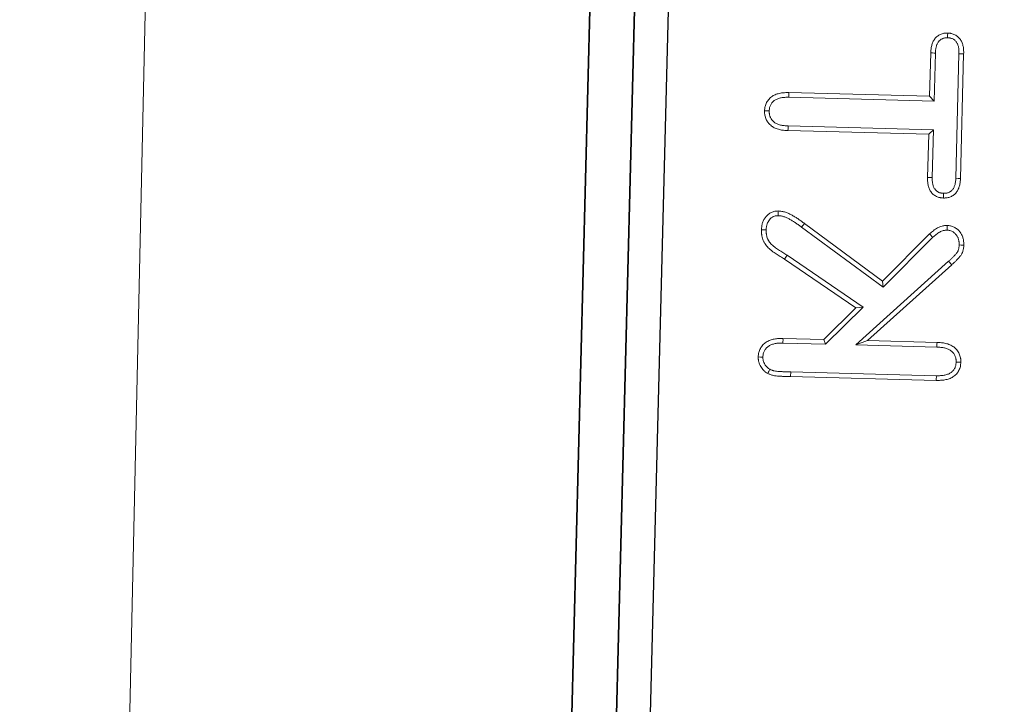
# Model space of a CAD drawing. Header units: metres. Extents: x 232680 to 233262, y 554200 to 554550.
# Tile 161 of 254: x 232760.979 to 232761.124, y 554476.398 to 554476.5. Entities that reach past the tile are written whole.
import ezdxf

# ---------------------------------------------------------------- set-up
doc = ezdxf.new("R2010")
doc.units = ezdxf.units.M
doc.linetypes.add('NLCS-HIDDEN', pattern=[4, 2, -2])
for name, color, linetype, lineweight in [('ACO constructie 035', 7, 'Continuous', 35), ('ACO tekst', 251, 'Continuous', 9), ('ACO verborgen', 251, 'NLCS-HIDDEN', 13), ('N-WE-VH-VERHARDING_ASFALT_TUSSENLAAG_2-GD', 7, 'Continuous', 25)]:
    doc.layers.add(name, color=color, linetype=linetype, lineweight=lineweight)

# ---------------------------------------------------------------- blocks, each defined once
blk = doc.blocks.new('KT 500-640 (doorsnede)')
at = {"layer": 'ACO constructie 035'}
for p, q in [((1, -0.08), (0, -0.08)), ((1, -0.08), (0, -0.08)), ((1, -0.08661), (0, -0.08661)), ((1, -0.08661), (0, -0.08661))]:
    blk.add_line(p, q, dxfattribs=at)
at = {"layer": 'ACO tekst'}
for p, q in [((0.83334, -0.03113), (0.85178, -0.03113)), ((0.83335, -0.03182), (0.85177, -0.03182)), ((0.80831, -0.04599), (0.82103, -0.03257)), ((0.809, -0.04425), (0.82053, -0.03209)), ((0.82103, -0.03257), (0.82053, -0.03209)), ((0.80338, -0.05551), (0.80338, -0.03394)), ((0.80407, -0.0555), (0.80407, -0.03395)), ((0.80831, -0.03398), (0.80831, -0.04599)), ((0.809, -0.03397), (0.809, -0.04425)), ((0.82452, -0.03498), (0.81695, -0.04215)), ((0.825, -0.03548), (0.81786, -0.04225)), ((0.83975, -0.036), (0.83334, -0.036)), ((0.84044, -0.03531), (0.83335, -0.03531)), ((0.84044, -0.03531), (0.83975, -0.036)), ((0.83975, -0.05684), (0.83975, -0.036)), ((0.84044, -0.05683), (0.84044, -0.03531)), ((0.84468, -0.03531), (0.84468, -0.05683)), ((0.84468, -0.03531), (0.84537, -0.036)), ((0.85177, -0.03531), (0.84468, -0.03531)), ((0.84537, -0.036), (0.84537, -0.05684)), ((0.85178, -0.036), (0.84537, -0.036)), ((0.81695, -0.04215), (0.82552, -0.05444)), ((0.81695, -0.04215), (0.81786, -0.04225)), ((0.81786, -0.04225), (0.82609, -0.05404)), ((0.80831, -0.04599), (0.809, -0.04425)), ((0.81393, -0.04504), (0.80831, -0.05046)), ((0.81393, -0.04504), (0.8138, -0.04612)), ((0.82134, -0.0565), (0.81393, -0.04504)), ((0.8138, -0.04612), (0.809, -0.05075)), ((0.82075, -0.05686), (0.8138, -0.04612)), ((0.80831, -0.05046), (0.809, -0.05075)), ((0.80831, -0.05046), (0.80831, -0.05677)), ((0.809, -0.05075), (0.809, -0.05678)), ((0.82552, -0.05444), (0.82609, -0.05404)), ((0.80407, -0.0555), (0.80338, -0.05551)), ((0.82134, -0.0565), (0.82075, -0.05686))]:
    blk.add_line(p, q, dxfattribs=at)
at = {"layer": 'ACO tekst', "flags": 128}
for points in [[(0.80616, -0.03107), (0.80616, -0.03086), (0.80616, -0.03065), (0.80616, -0.03038)], [(0.82349, -0.03107), (0.82349, -0.03076), (0.8235, -0.03038)], [(0.83335, -0.03182), (0.83334, -0.03147), (0.83334, -0.03113)], [(0.85177, -0.03182), (0.85177, -0.03147), (0.85178, -0.03113)], [(0.82563, -0.03292), (0.82598, -0.03292), (0.82633, -0.03293)], [(0.80407, -0.03395), (0.80386, -0.03394), (0.80365, -0.03394), (0.80338, -0.03394)], [(0.80831, -0.03398), (0.80852, -0.03398), (0.80872, -0.03398), (0.809, -0.03397)], [(0.85409, -0.03357), (0.85444, -0.03357), (0.85479, -0.03357)], [(0.82452, -0.03498), (0.82466, -0.03513), (0.82481, -0.03528), (0.825, -0.03548)], [(0.83335, -0.03531), (0.83335, -0.03552), (0.83334, -0.03572), (0.83334, -0.036)], [(0.85177, -0.03531), (0.85177, -0.03552), (0.85178, -0.03572), (0.85178, -0.036)], [(0.80831, -0.05677), (0.80852, -0.05677), (0.80872, -0.05677), (0.809, -0.05678)], [(0.84044, -0.05683), (0.84023, -0.05683), (0.84003, -0.05683), (0.83975, -0.05684)], [(0.84468, -0.05683), (0.84489, -0.05683), (0.8451, -0.05683), (0.84537, -0.05684)], [(0.82713, -0.05797), (0.82748, -0.05798), (0.82783, -0.05798)], [(0.80616, -0.05968), (0.80616, -0.06003), (0.80616, -0.06038)], [(0.825, -0.05968), (0.825, -0.06003), (0.825, -0.06038)], [(0.84258, -0.05968), (0.84258, -0.05989), (0.84258, -0.0601), (0.84258, -0.06038)]]:
    blk.add_lwpolyline(points, dxfattribs=at)
at = {"layer": 'ACO tekst'}
for points, knots in [([(0.80338, -0.03394), (0.80338, -0.03372), (0.80339, -0.03351), (0.80341, -0.03319), (0.80342, -0.03308), (0.80345, -0.03287), (0.80347, -0.03277), (0.80352, -0.03256), (0.80354, -0.03245), (0.8036, -0.03225), (0.80363, -0.03215), (0.80371, -0.03195), (0.80375, -0.03185), (0.80385, -0.03166), (0.8039, -0.03157), (0.80402, -0.03139), (0.80409, -0.0313), (0.80423, -0.03114), (0.8043, -0.03106), (0.80446, -0.03092), (0.80455, -0.03086), (0.80472, -0.03074), (0.80482, -0.03069), (0.80501, -0.03059), (0.80511, -0.03055), (0.80531, -0.03048), (0.80542, -0.03045), (0.80557, -0.03042), (0.80563, -0.03041), (0.80573, -0.0304), (0.80578, -0.0304), (0.80594, -0.03038), (0.80605, -0.03038), (0.80616, -0.03038)], [0, 0, 0, 0, 0.125, 0.125, 0.1875, 0.1875, 0.25, 0.25, 0.3125, 0.3125, 0.375, 0.375, 0.4375, 0.4375, 0.5, 0.5, 0.5625, 0.5625, 0.625, 0.625, 0.6875, 0.6875, 0.75, 0.75, 0.8125, 0.8125, 0.875, 0.875, 0.90625, 0.90625, 0.9375, 0.9375, 1, 1, 1, 1]), ([(0.80616, -0.03038), (0.80627, -0.03038), (0.80638, -0.03038), (0.80654, -0.0304), (0.80659, -0.0304), (0.8067, -0.03042), (0.80675, -0.03043), (0.80691, -0.03046), (0.80701, -0.03049), (0.80722, -0.03056), (0.80732, -0.0306), (0.80751, -0.0307), (0.80761, -0.03075), (0.80779, -0.03087), (0.80788, -0.03093), (0.80812, -0.03115), (0.80826, -0.03131), (0.80851, -0.03167), (0.80861, -0.03186), (0.80878, -0.03226), (0.80884, -0.03247), (0.8089, -0.03279), (0.80892, -0.03289), (0.80895, -0.03311), (0.80896, -0.03322), (0.80899, -0.03354), (0.80899, -0.03376), (0.809, -0.03397)], [0, 0, 0, 0, 0.0625, 0.0625, 0.09375, 0.09375, 0.125, 0.125, 0.1875, 0.1875, 0.25, 0.25, 0.3125, 0.3125, 0.375, 0.375, 0.5, 0.5, 0.625, 0.625, 0.75, 0.75, 0.8125, 0.8125, 0.875, 0.875, 1, 1, 1, 1]), ([(0.82053, -0.03209), (0.82063, -0.03198), (0.82074, -0.03188), (0.82089, -0.03172), (0.82094, -0.03167), (0.82105, -0.03156), (0.8211, -0.03151), (0.82127, -0.03136), (0.82137, -0.03126), (0.8216, -0.03106), (0.82171, -0.03097), (0.82189, -0.03084), (0.82195, -0.03079), (0.82207, -0.03071), (0.82214, -0.03067), (0.82223, -0.03062), (0.82227, -0.03061), (0.82234, -0.03058), (0.82237, -0.03056), (0.82247, -0.03052), (0.82254, -0.0305), (0.82269, -0.03046), (0.82276, -0.03045), (0.82291, -0.03042), (0.82298, -0.03041), (0.8232, -0.03038), (0.82335, -0.03038), (0.8235, -0.03038)], [0, 0, 0, 0, 0.125, 0.125, 0.1875, 0.1875, 0.25, 0.25, 0.375, 0.375, 0.5, 0.5, 0.5625, 0.5625, 0.625, 0.625, 0.65625, 0.65625, 0.6875, 0.6875, 0.75, 0.75, 0.8125, 0.8125, 0.875, 0.875, 1, 1, 1, 1]), ([(0.8235, -0.03038), (0.82367, -0.03038), (0.82385, -0.03039), (0.82407, -0.03042), (0.82412, -0.03042), (0.8242, -0.03044), (0.82425, -0.03045), (0.82438, -0.03048), (0.82446, -0.0305), (0.82463, -0.03056), (0.82471, -0.03059), (0.82488, -0.03066), (0.82496, -0.0307), (0.82511, -0.03079), (0.82519, -0.03083), (0.82533, -0.03094), (0.8254, -0.03099), (0.82553, -0.03111), (0.8256, -0.03117), (0.82572, -0.0313), (0.82578, -0.03137), (0.82594, -0.03158), (0.82604, -0.03173), (0.82619, -0.03205), (0.82624, -0.03223), (0.82629, -0.03249), (0.8263, -0.03257), (0.82632, -0.03275), (0.82632, -0.03284), (0.82633, -0.03293)], [0, 0, 0, 0, 0.125, 0.125, 0.15625, 0.15625, 0.1875, 0.1875, 0.25, 0.25, 0.3125, 0.3125, 0.375, 0.375, 0.4375, 0.4375, 0.5, 0.5, 0.5625, 0.5625, 0.625, 0.625, 0.75, 0.75, 0.875, 0.875, 0.9375, 0.9375, 1, 1, 1, 1]), ([(0.80407, -0.03395), (0.80407, -0.03374), (0.80408, -0.03354), (0.8041, -0.03326), (0.80411, -0.03317), (0.80414, -0.03299), (0.80415, -0.0329), (0.80419, -0.03272), (0.80421, -0.03263), (0.80426, -0.03245), (0.80429, -0.03237), (0.80435, -0.03221), (0.80438, -0.03214), (0.80445, -0.032), (0.80449, -0.03193), (0.80458, -0.0318), (0.80463, -0.03174), (0.80473, -0.03162), (0.80479, -0.03156), (0.8049, -0.03146), (0.80496, -0.03142), (0.80508, -0.03133), (0.80515, -0.0313), (0.80529, -0.03123), (0.80536, -0.0312), (0.80551, -0.03115), (0.80558, -0.03113), (0.80569, -0.03111), (0.80573, -0.0311), (0.80581, -0.03109), (0.80585, -0.03109), (0.80597, -0.03108), (0.80606, -0.03107), (0.80616, -0.03107)], [0.0017559, 0.0017559, 0.0017559, 0.0017559, 0.125, 0.125, 0.1875, 0.1875, 0.25, 0.25, 0.3125, 0.3125, 0.375, 0.375, 0.4375, 0.4375, 0.5, 0.5, 0.5625, 0.5625, 0.625, 0.625, 0.6875, 0.6875, 0.75, 0.75, 0.8125, 0.8125, 0.875, 0.875, 0.90625, 0.90625, 0.9375, 0.9375, 0.9945665, 0.9945665, 0.9945665, 0.9945665]), ([(0.80616, -0.03107), (0.80626, -0.03107), (0.80635, -0.03108), (0.80647, -0.03109), (0.80651, -0.03109), (0.80659, -0.0311), (0.80663, -0.03111), (0.80674, -0.03113), (0.80681, -0.03115), (0.80696, -0.0312), (0.80704, -0.03124), (0.80719, -0.03131), (0.80726, -0.03135), (0.80738, -0.03143), (0.80744, -0.03147), (0.80762, -0.03163), (0.80773, -0.03175), (0.80791, -0.03202), (0.80799, -0.03216), (0.80812, -0.03248), (0.80817, -0.03265), (0.80822, -0.03292), (0.80824, -0.03301), (0.80826, -0.03319), (0.80827, -0.03328), (0.8083, -0.03357), (0.8083, -0.03377), (0.80831, -0.03398)], [0.0053646, 0.0053646, 0.0053646, 0.0053646, 0.0625, 0.0625, 0.09375, 0.09375, 0.125, 0.125, 0.1875, 0.1875, 0.25, 0.25, 0.3125, 0.3125, 0.375, 0.375, 0.5, 0.5, 0.625, 0.625, 0.75, 0.75, 0.8125, 0.8125, 0.875, 0.875, 0.9982572, 0.9982572, 0.9982572, 0.9982572]), ([(0.82103, -0.03257), (0.82113, -0.03246), (0.82123, -0.03236), (0.82138, -0.03221), (0.82143, -0.03216), (0.82153, -0.03206), (0.82158, -0.03201), (0.82173, -0.03187), (0.82184, -0.03177), (0.82205, -0.03159), (0.82215, -0.03151), (0.8223, -0.0314), (0.82234, -0.03136), (0.82244, -0.0313), (0.82248, -0.03127), (0.82254, -0.03124), (0.82256, -0.03123), (0.8226, -0.03122), (0.82262, -0.03121), (0.82269, -0.03118), (0.82274, -0.03117), (0.82286, -0.03114), (0.82291, -0.03112), (0.82302, -0.0311), (0.82308, -0.03109), (0.82323, -0.03107), (0.82335, -0.03107), (0.82349, -0.03107)], [0, 0, 0, 0, 0.125, 0.125, 0.1875, 0.1875, 0.25, 0.25, 0.375, 0.375, 0.5, 0.5, 0.5625, 0.5625, 0.625, 0.625, 0.65625, 0.65625, 0.6875, 0.6875, 0.75, 0.75, 0.8125, 0.8125, 0.875, 0.875, 0.9943064, 0.9943064, 0.9943064, 0.9943064]), ([(0.82349, -0.03107), (0.82366, -0.03107), (0.82381, -0.03108), (0.82397, -0.0311), (0.824, -0.03111), (0.82407, -0.03112), (0.8241, -0.03113), (0.8242, -0.03115), (0.82426, -0.03117), (0.8244, -0.03121), (0.82446, -0.03124), (0.82458, -0.03129), (0.82464, -0.03132), (0.82475, -0.03138), (0.8248, -0.03141), (0.82491, -0.03148), (0.82496, -0.03153), (0.82506, -0.03162), (0.82511, -0.03166), (0.8252, -0.03176), (0.82525, -0.03181), (0.82537, -0.03197), (0.82543, -0.03208), (0.82554, -0.0323), (0.82557, -0.03241), (0.82561, -0.03258), (0.82561, -0.03265), (0.82563, -0.03278), (0.82563, -0.03285), (0.82563, -0.03292)], [0.0047534, 0.0047534, 0.0047534, 0.0047534, 0.125, 0.125, 0.15625, 0.15625, 0.1875, 0.1875, 0.25, 0.25, 0.3125, 0.3125, 0.375, 0.375, 0.4375, 0.4375, 0.5, 0.5, 0.5625, 0.5625, 0.625, 0.625, 0.75, 0.75, 0.875, 0.875, 0.9375, 0.9375, 0.9897909, 0.9897909, 0.9897909, 0.9897909]), ([(0.83037, -0.03357), (0.83038, -0.03339), (0.83039, -0.03321), (0.83044, -0.03294), (0.83046, -0.03285), (0.83052, -0.03268), (0.83055, -0.0326), (0.83062, -0.03243), (0.83067, -0.03235), (0.83076, -0.03219), (0.83081, -0.03212), (0.83093, -0.03198), (0.83099, -0.03191), (0.83112, -0.03179), (0.8312, -0.03173), (0.83134, -0.03162), (0.83142, -0.03157), (0.83158, -0.03148), (0.83166, -0.03144), (0.83182, -0.03137), (0.83191, -0.03134), (0.83208, -0.03128), (0.83217, -0.03126), (0.83235, -0.03122), (0.83244, -0.0312), (0.83262, -0.03117), (0.83271, -0.03116), (0.83298, -0.03114), (0.83316, -0.03113), (0.83334, -0.03113)], [0, 0, 0, 0, 0.125, 0.125, 0.1875, 0.1875, 0.25, 0.25, 0.3125, 0.3125, 0.375, 0.375, 0.4375, 0.4375, 0.5, 0.5, 0.5625, 0.5625, 0.625, 0.625, 0.6875, 0.6875, 0.75, 0.75, 0.8125, 0.8125, 0.875, 0.875, 1, 1, 1, 1]), ([(0.83107, -0.03357), (0.83108, -0.0334), (0.83108, -0.03326), (0.83111, -0.0331), (0.83113, -0.03304), (0.83117, -0.03292), (0.83119, -0.03286), (0.83124, -0.03274), (0.83127, -0.03268), (0.83134, -0.03258), (0.83137, -0.03254), (0.83144, -0.03244), (0.83149, -0.0324), (0.83158, -0.03231), (0.83163, -0.03227), (0.83173, -0.0322), (0.83178, -0.03216), (0.8319, -0.0321), (0.83195, -0.03207), (0.83208, -0.03202), (0.83214, -0.03199), (0.83228, -0.03195), (0.83235, -0.03193), (0.83249, -0.03189), (0.83256, -0.03188), (0.83271, -0.03186), (0.83278, -0.03185), (0.83301, -0.03183), (0.83317, -0.03182), (0.83335, -0.03182)], [0.0074473, 0.0074473, 0.0074473, 0.0074473, 0.125, 0.125, 0.1875, 0.1875, 0.25, 0.25, 0.3125, 0.3125, 0.375, 0.375, 0.4375, 0.4375, 0.5, 0.5, 0.5625, 0.5625, 0.625, 0.625, 0.6875, 0.6875, 0.75, 0.75, 0.8125, 0.8125, 0.875, 0.875, 0.9976437, 0.9976437, 0.9976437, 0.9976437]), ([(0.85177, -0.03182), (0.85195, -0.03182), (0.85212, -0.03183), (0.85235, -0.03185), (0.85242, -0.03185), (0.85257, -0.03188), (0.85264, -0.03189), (0.85279, -0.03192), (0.85286, -0.03194), (0.853, -0.03199), (0.85307, -0.03201), (0.85319, -0.03206), (0.85325, -0.03209), (0.85335, -0.03215), (0.85341, -0.03218), (0.85351, -0.03226), (0.85356, -0.0323), (0.85366, -0.03239), (0.8537, -0.03244), (0.85378, -0.03253), (0.85381, -0.03258), (0.85388, -0.03268), (0.85391, -0.03274), (0.85396, -0.03286), (0.85399, -0.03292), (0.85403, -0.03304), (0.85404, -0.0331), (0.85406, -0.03319), (0.85406, -0.03322), (0.85407, -0.03328), (0.85408, -0.03332), (0.85408, -0.03342), (0.85409, -0.03349), (0.85409, -0.03357)], [0.0019917, 0.0019917, 0.0019917, 0.0019917, 0.125, 0.125, 0.1875, 0.1875, 0.25, 0.25, 0.3125, 0.3125, 0.375, 0.375, 0.4375, 0.4375, 0.5, 0.5, 0.5625, 0.5625, 0.625, 0.625, 0.6875, 0.6875, 0.75, 0.75, 0.8125, 0.8125, 0.875, 0.875, 0.90625, 0.90625, 0.9375, 0.9375, 0.9924284, 0.9924284, 0.9924284, 0.9924284]), ([(0.85178, -0.03113), (0.85196, -0.03113), (0.85215, -0.03113), (0.85242, -0.03116), (0.85251, -0.03117), (0.85269, -0.03119), (0.85278, -0.03121), (0.85296, -0.03125), (0.85305, -0.03128), (0.85322, -0.03133), (0.85331, -0.03136), (0.85348, -0.03143), (0.85356, -0.03147), (0.85372, -0.03156), (0.8538, -0.03161), (0.85395, -0.03172), (0.85402, -0.03178), (0.85415, -0.03191), (0.85421, -0.03197), (0.85433, -0.03211), (0.85438, -0.03219), (0.85448, -0.03234), (0.85452, -0.03242), (0.8546, -0.03259), (0.85464, -0.03268), (0.85469, -0.03285), (0.85472, -0.03294), (0.85474, -0.03307), (0.85475, -0.03312), (0.85476, -0.03321), (0.85477, -0.03325), (0.85478, -0.03339), (0.85478, -0.03348), (0.85479, -0.03357)], [0, 0, 0, 0, 0.125, 0.125, 0.1875, 0.1875, 0.25, 0.25, 0.3125, 0.3125, 0.375, 0.375, 0.4375, 0.4375, 0.5, 0.5, 0.5625, 0.5625, 0.625, 0.625, 0.6875, 0.6875, 0.75, 0.75, 0.8125, 0.8125, 0.875, 0.875, 0.90625, 0.90625, 0.9375, 0.9375, 1, 1, 1, 1]), ([(0.82563, -0.03292), (0.82562, -0.03303), (0.82562, -0.03312), (0.8256, -0.03326), (0.82559, -0.03331), (0.82557, -0.03339), (0.82557, -0.03343), (0.82553, -0.03355), (0.8255, -0.03364), (0.82542, -0.03381), (0.82538, -0.0339), (0.82528, -0.03408), (0.82522, -0.03417), (0.8251, -0.03433), (0.82504, -0.03441), (0.82484, -0.03465), (0.82469, -0.03481), (0.82452, -0.03498)], [0.0146701, 0.0146701, 0.0146701, 0.0146701, 0.125, 0.125, 0.1875, 0.1875, 0.25, 0.25, 0.375, 0.375, 0.5, 0.5, 0.625, 0.625, 0.75, 0.75, 0.9958138, 0.9958138, 0.9958138, 0.9958138]), ([(0.82633, -0.03293), (0.82632, -0.03305), (0.82631, -0.03318), (0.82628, -0.03336), (0.82627, -0.03342), (0.82625, -0.03354), (0.82624, -0.0336), (0.82619, -0.03378), (0.82614, -0.03389), (0.82605, -0.03412), (0.82599, -0.03423), (0.82587, -0.03444), (0.8258, -0.03455), (0.82566, -0.03475), (0.82558, -0.03485), (0.82535, -0.03513), (0.82517, -0.0353), (0.825, -0.03548)], [0, 0, 0, 0, 0.125, 0.125, 0.1875, 0.1875, 0.25, 0.25, 0.375, 0.375, 0.5, 0.5, 0.625, 0.625, 0.75, 0.75, 1, 1, 1, 1]), ([(0.83107, -0.03357), (0.83095, -0.03357), (0.83084, -0.03357), (0.83072, -0.03357), (0.83061, -0.03357), (0.83049, -0.03357), (0.83037, -0.03357)], [0, 0, 0, 0, 0.000693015, 0.000693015, 0.000693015, 0.00138603, 0.00138603, 0.00138603, 0.00138603]), ([(0.83334, -0.036), (0.83316, -0.036), (0.83298, -0.03599), (0.83271, -0.03597), (0.83262, -0.03596), (0.83244, -0.03593), (0.83235, -0.03591), (0.83217, -0.03587), (0.83209, -0.03585), (0.83191, -0.03579), (0.83183, -0.03576), (0.83166, -0.03569), (0.83158, -0.03566), (0.83142, -0.03557), (0.83134, -0.03552), (0.83112, -0.03536), (0.83099, -0.03523), (0.83082, -0.03502), (0.83077, -0.03495), (0.83067, -0.03479), (0.83063, -0.03471), (0.83055, -0.03455), (0.83052, -0.03446), (0.83046, -0.03429), (0.83044, -0.0342), (0.83042, -0.03407), (0.83041, -0.03403), (0.8304, -0.03394), (0.8304, -0.03389), (0.83038, -0.03376), (0.83038, -0.03366), (0.83037, -0.03357)], [0, 0, 0, 0, 0.125, 0.125, 0.1875, 0.1875, 0.25, 0.25, 0.3125, 0.3125, 0.375, 0.375, 0.4375, 0.4375, 0.5, 0.5, 0.625, 0.625, 0.6875, 0.6875, 0.75, 0.75, 0.8125, 0.8125, 0.875, 0.875, 0.90625, 0.90625, 0.9375, 0.9375, 1, 1, 1, 1]), ([(0.83335, -0.03531), (0.83317, -0.0353), (0.83301, -0.0353), (0.83278, -0.03528), (0.83271, -0.03527), (0.83256, -0.03525), (0.83249, -0.03523), (0.83235, -0.0352), (0.83228, -0.03518), (0.83213, -0.03514), (0.83207, -0.03511), (0.83194, -0.03506), (0.83189, -0.03504), (0.83178, -0.03498), (0.83173, -0.03494), (0.83158, -0.03483), (0.83149, -0.03475), (0.83138, -0.0346), (0.83134, -0.03455), (0.83127, -0.03445), (0.83124, -0.03439), (0.83119, -0.03428), (0.83117, -0.03423), (0.83113, -0.03411), (0.83112, -0.03405), (0.8311, -0.03396), (0.8311, -0.03393), (0.83109, -0.03386), (0.83109, -0.03383), (0.83108, -0.03372), (0.83107, -0.03365), (0.83107, -0.03357)], [0.001975, 0.001975, 0.001975, 0.001975, 0.125, 0.125, 0.1875, 0.1875, 0.25, 0.25, 0.3125, 0.3125, 0.375, 0.375, 0.4375, 0.4375, 0.5, 0.5, 0.625, 0.625, 0.6875, 0.6875, 0.75, 0.75, 0.8125, 0.8125, 0.875, 0.875, 0.90625, 0.90625, 0.9375, 0.9375, 0.9924172, 0.9924172, 0.9924172, 0.9924172]), ([(0.85409, -0.03357), (0.85409, -0.03365), (0.85408, -0.03372), (0.85408, -0.03383), (0.85407, -0.03386), (0.85406, -0.03393), (0.85406, -0.03396), (0.85404, -0.03405), (0.85403, -0.03411), (0.85399, -0.03422), (0.85396, -0.03428), (0.85388, -0.03445), (0.85381, -0.03455), (0.85365, -0.03475), (0.85356, -0.03483), (0.85341, -0.03494), (0.85336, -0.03498), (0.85325, -0.03503), (0.85319, -0.03506), (0.85306, -0.03511), (0.853, -0.03514), (0.85286, -0.03518), (0.85278, -0.0352), (0.85264, -0.03523), (0.85256, -0.03525), (0.85242, -0.03527), (0.85234, -0.03528), (0.85212, -0.0353), (0.85195, -0.0353), (0.85177, -0.03531)], [0.0076139, 0.0076139, 0.0076139, 0.0076139, 0.0625, 0.0625, 0.09375, 0.09375, 0.125, 0.125, 0.1875, 0.1875, 0.25, 0.25, 0.375, 0.375, 0.5, 0.5, 0.5625, 0.5625, 0.625, 0.625, 0.6875, 0.6875, 0.75, 0.75, 0.8125, 0.8125, 0.875, 0.875, 0.9979258, 0.9979258, 0.9979258, 0.9979258]), ([(0.85479, -0.03357), (0.85478, -0.03367), (0.85478, -0.03376), (0.85476, -0.03389), (0.85476, -0.03394), (0.85475, -0.03403), (0.85474, -0.03407), (0.85472, -0.03421), (0.85469, -0.0343), (0.85464, -0.03447), (0.8546, -0.03455), (0.85448, -0.0348), (0.85438, -0.03495), (0.85415, -0.03523), (0.85401, -0.03536), (0.85379, -0.03552), (0.85371, -0.03557), (0.85355, -0.03566), (0.85347, -0.0357), (0.8533, -0.03576), (0.85322, -0.03579), (0.85304, -0.03585), (0.85295, -0.03587), (0.85278, -0.03591), (0.85269, -0.03593), (0.85251, -0.03596), (0.85242, -0.03597), (0.85214, -0.03599), (0.85196, -0.036), (0.85178, -0.036)], [0, 0, 0, 0, 0.0625, 0.0625, 0.09375, 0.09375, 0.125, 0.125, 0.1875, 0.1875, 0.25, 0.25, 0.375, 0.375, 0.5, 0.5, 0.5625, 0.5625, 0.625, 0.625, 0.6875, 0.6875, 0.75, 0.75, 0.8125, 0.8125, 0.875, 0.875, 1, 1, 1, 1]), ([(0.82552, -0.05444), (0.82562, -0.05459), (0.82572, -0.05473), (0.82592, -0.05502), (0.82602, -0.05517), (0.8262, -0.05546), (0.82629, -0.05561), (0.82642, -0.05584), (0.82647, -0.05592), (0.82655, -0.05607), (0.82659, -0.05614), (0.82667, -0.05629), (0.82671, -0.05636), (0.82678, -0.05651), (0.82681, -0.05658), (0.82687, -0.05673), (0.8269, -0.0568), (0.82696, -0.05696), (0.82698, -0.05703), (0.82703, -0.05718), (0.82704, -0.05725), (0.82707, -0.05738), (0.82709, -0.05746), (0.82711, -0.0576), (0.82711, -0.05767), (0.82713, -0.05782), (0.82713, -0.0579), (0.82713, -0.05797)], [0, 0, 0, 0, 0.125, 0.125, 0.25, 0.25, 0.375, 0.375, 0.4375, 0.4375, 0.5, 0.5, 0.5625, 0.5625, 0.625, 0.625, 0.6875, 0.6875, 0.75, 0.75, 0.8125, 0.8125, 0.875, 0.875, 0.9375, 0.9375, 0.991774, 0.991774, 0.991774, 0.991774]), ([(0.82609, -0.05404), (0.82619, -0.05419), (0.82629, -0.05434), (0.8265, -0.05464), (0.8266, -0.05479), (0.82679, -0.0551), (0.82689, -0.05526), (0.82702, -0.05549), (0.82707, -0.05557), (0.82716, -0.05573), (0.8272, -0.05581), (0.82729, -0.05597), (0.82733, -0.05606), (0.82741, -0.05622), (0.82744, -0.0563), (0.82751, -0.05647), (0.82755, -0.05656), (0.82761, -0.05673), (0.82764, -0.05681), (0.82769, -0.05699), (0.82772, -0.05708), (0.82776, -0.05725), (0.82777, -0.05734), (0.8278, -0.05752), (0.82781, -0.05761), (0.82782, -0.0578), (0.82782, -0.05789), (0.82783, -0.05798)], [0, 0, 0, 0, 0.125, 0.125, 0.25, 0.25, 0.375, 0.375, 0.4375, 0.4375, 0.5, 0.5, 0.5625, 0.5625, 0.625, 0.625, 0.6875, 0.6875, 0.75, 0.75, 0.8125, 0.8125, 0.875, 0.875, 0.9375, 0.9375, 1, 1, 1, 1]), ([(0.80376, -0.05891), (0.8037, -0.05878), (0.80365, -0.05864), (0.80358, -0.05844), (0.80355, -0.05837), (0.80352, -0.05823), (0.8035, -0.05816), (0.80346, -0.05795), (0.80344, -0.05781), (0.80342, -0.05752), (0.80341, -0.05738), (0.8034, -0.05709), (0.80339, -0.05694), (0.80339, -0.05673), (0.80339, -0.05666), (0.80338, -0.05651), (0.80338, -0.05644), (0.80338, -0.05623), (0.80338, -0.05608), (0.80338, -0.05579), (0.80338, -0.05565), (0.80338, -0.05551)], [0, 0, 0, 0, 0.125, 0.125, 0.1875, 0.1875, 0.25, 0.25, 0.375, 0.375, 0.5, 0.5, 0.625, 0.625, 0.6875, 0.6875, 0.75, 0.75, 0.875, 0.875, 1, 1, 1, 1]), ([(0.80438, -0.0586), (0.80433, -0.05849), (0.80429, -0.05838), (0.80424, -0.05823), (0.80422, -0.05817), (0.80419, -0.05807), (0.80418, -0.05802), (0.80415, -0.05785), (0.80413, -0.05773), (0.80411, -0.05748), (0.8041, -0.05734), (0.80409, -0.05706), (0.80408, -0.05692), (0.80408, -0.05671), (0.80408, -0.05664), (0.80408, -0.05651), (0.80408, -0.05644), (0.80407, -0.05622), (0.80407, -0.05608), (0.80407, -0.05579), (0.80407, -0.05564), (0.80407, -0.0555)], [0.0137369, 0.0137369, 0.0137369, 0.0137369, 0.125, 0.125, 0.1875, 0.1875, 0.25, 0.25, 0.375, 0.375, 0.5, 0.5, 0.625, 0.625, 0.6875, 0.6875, 0.75, 0.75, 0.875, 0.875, 0.9989383, 0.9989383, 0.9989383, 0.9989383]), ([(0.80831, -0.05677), (0.8083, -0.05698), (0.8083, -0.05718), (0.80828, -0.05747), (0.80827, -0.05756), (0.80824, -0.05774), (0.80822, -0.05783), (0.80816, -0.05809), (0.80811, -0.05827), (0.80802, -0.05851), (0.80798, -0.05859), (0.80791, -0.05873), (0.80787, -0.05879), (0.80773, -0.05899), (0.80762, -0.05911), (0.80738, -0.05932), (0.80725, -0.0594), (0.80703, -0.05951), (0.80696, -0.05955), (0.80681, -0.0596), (0.80673, -0.05962), (0.80663, -0.05964), (0.80659, -0.05965), (0.80651, -0.05966), (0.80647, -0.05966), (0.80634, -0.05967), (0.80625, -0.05968), (0.80616, -0.05968)], [0.0015178, 0.0015178, 0.0015178, 0.0015178, 0.125, 0.125, 0.1875, 0.1875, 0.25, 0.25, 0.375, 0.375, 0.4375, 0.4375, 0.5, 0.5, 0.625, 0.625, 0.75, 0.75, 0.8125, 0.8125, 0.875, 0.875, 0.90625, 0.90625, 0.9375, 0.9375, 0.9951081, 0.9951081, 0.9951081, 0.9951081]), ([(0.809, -0.05678), (0.809, -0.05699), (0.80899, -0.05721), (0.80897, -0.05753), (0.80895, -0.05764), (0.80892, -0.05785), (0.8089, -0.05796), (0.80883, -0.05828), (0.80877, -0.05849), (0.80865, -0.05879), (0.80861, -0.05889), (0.80851, -0.05908), (0.80845, -0.05917), (0.80826, -0.05943), (0.80812, -0.0596), (0.80779, -0.05988), (0.80761, -0.06), (0.80732, -0.06014), (0.80722, -0.06019), (0.80701, -0.06026), (0.80691, -0.06029), (0.80675, -0.06032), (0.8067, -0.06033), (0.80659, -0.06035), (0.80654, -0.06035), (0.80637, -0.06037), (0.80627, -0.06037), (0.80616, -0.06038)], [0, 0, 0, 0, 0.125, 0.125, 0.1875, 0.1875, 0.25, 0.25, 0.375, 0.375, 0.4375, 0.4375, 0.5, 0.5, 0.625, 0.625, 0.75, 0.75, 0.8125, 0.8125, 0.875, 0.875, 0.90625, 0.90625, 0.9375, 0.9375, 1, 1, 1, 1]), ([(0.825, -0.05968), (0.82489, -0.05968), (0.82478, -0.05967), (0.82463, -0.05966), (0.82457, -0.05966), (0.82447, -0.05965), (0.82443, -0.05964), (0.82428, -0.05962), (0.82418, -0.0596), (0.82399, -0.05955), (0.82389, -0.05952), (0.82372, -0.05945), (0.82363, -0.05942), (0.82351, -0.05935), (0.82347, -0.05933), (0.82339, -0.05928), (0.82336, -0.05925), (0.82324, -0.05917), (0.82316, -0.05911), (0.823, -0.05897), (0.82293, -0.0589), (0.82278, -0.05875), (0.82271, -0.05867), (0.82261, -0.05855), (0.82258, -0.05851), (0.82252, -0.05843), (0.82249, -0.05839), (0.8224, -0.05826), (0.82234, -0.05817), (0.82221, -0.05797), (0.82215, -0.05787), (0.82196, -0.05756), (0.82184, -0.05735), (0.82159, -0.05693), (0.82147, -0.05672), (0.82135, -0.05651), (0.82134, -0.0565), (0.82134, -0.0565), (0.82134, -0.0565)], [0.0046404, 0.0046404, 0.0046404, 0.0046404, 0.0625, 0.0625, 0.09375, 0.09375, 0.125, 0.125, 0.1875, 0.1875, 0.25, 0.25, 0.3125, 0.3125, 0.34375, 0.34375, 0.375, 0.375, 0.4375, 0.4375, 0.5, 0.5, 0.5625, 0.5625, 0.59375, 0.59375, 0.625, 0.625, 0.6875, 0.6875, 0.75, 0.75, 0.875, 0.875, 1, 1, 1, 1.0025024, 1.0025024, 1.0025024, 1.0025024]), ([(0.84258, -0.06038), (0.84247, -0.06037), (0.84237, -0.06037), (0.84221, -0.06035), (0.84215, -0.06035), (0.84205, -0.06033), (0.84199, -0.06033), (0.84184, -0.06029), (0.84174, -0.06026), (0.84158, -0.06021), (0.84153, -0.06019), (0.84143, -0.06015), (0.84139, -0.06013), (0.84124, -0.06006), (0.84115, -0.06001), (0.84101, -0.05992), (0.84097, -0.05989), (0.84088, -0.05983), (0.84084, -0.05979), (0.84072, -0.05969), (0.84064, -0.05961), (0.8405, -0.05946), (0.84043, -0.05937), (0.84031, -0.0592), (0.84025, -0.05911), (0.84015, -0.05892), (0.8401, -0.05882), (0.84002, -0.05862), (0.83999, -0.05852), (0.83993, -0.05832), (0.8399, -0.05821), (0.83985, -0.058), (0.83983, -0.0579), (0.8398, -0.05769), (0.83979, -0.05758), (0.83976, -0.05726), (0.83975, -0.05705), (0.83975, -0.05684)], [0, 0, 0, 0, 0.0625, 0.0625, 0.09375, 0.09375, 0.125, 0.125, 0.1875, 0.1875, 0.21875, 0.21875, 0.25, 0.25, 0.3125, 0.3125, 0.34375, 0.34375, 0.375, 0.375, 0.4375, 0.4375, 0.5, 0.5, 0.5625, 0.5625, 0.625, 0.625, 0.6875, 0.6875, 0.75, 0.75, 0.8125, 0.8125, 0.875, 0.875, 1, 1, 1, 1]), ([(0.84258, -0.05968), (0.84248, -0.05968), (0.84239, -0.05967), (0.84227, -0.05966), (0.84223, -0.05966), (0.84215, -0.05965), (0.84212, -0.05964), (0.84201, -0.05962), (0.84194, -0.0596), (0.84183, -0.05956), (0.84179, -0.05955), (0.84171, -0.05951), (0.84167, -0.0595), (0.84156, -0.05944), (0.84149, -0.05941), (0.8414, -0.05935), (0.84137, -0.05932), (0.84131, -0.05928), (0.84128, -0.05926), (0.84119, -0.05918), (0.84114, -0.05913), (0.84103, -0.05901), (0.84098, -0.05895), (0.84088, -0.05882), (0.84084, -0.05875), (0.84077, -0.05862), (0.84074, -0.05855), (0.84068, -0.05839), (0.84065, -0.05831), (0.84059, -0.05813), (0.84057, -0.05804), (0.84053, -0.05786), (0.84051, -0.05778), (0.84049, -0.0576), (0.84048, -0.05751), (0.84045, -0.05724), (0.84045, -0.05704), (0.84044, -0.05683)], [0.0056704, 0.0056704, 0.0056704, 0.0056704, 0.0625, 0.0625, 0.09375, 0.09375, 0.125, 0.125, 0.1875, 0.1875, 0.21875, 0.21875, 0.25, 0.25, 0.3125, 0.3125, 0.34375, 0.34375, 0.375, 0.375, 0.4375, 0.4375, 0.5, 0.5, 0.5625, 0.5625, 0.625, 0.625, 0.6875, 0.6875, 0.75, 0.75, 0.8125, 0.8125, 0.875, 0.875, 0.99848, 0.99848, 0.99848, 0.99848]), ([(0.84468, -0.05683), (0.84468, -0.05704), (0.84467, -0.05724), (0.84465, -0.05751), (0.84464, -0.0576), (0.84462, -0.05778), (0.8446, -0.05787), (0.84454, -0.05813), (0.84449, -0.05831), (0.84437, -0.05862), (0.8443, -0.05875), (0.84412, -0.05901), (0.84401, -0.05913), (0.84384, -0.05928), (0.84378, -0.05933), (0.84365, -0.05941), (0.84358, -0.05945), (0.84344, -0.05952), (0.84337, -0.05955), (0.84322, -0.0596), (0.84315, -0.05962), (0.84304, -0.05964), (0.84301, -0.05965), (0.84293, -0.05966), (0.84289, -0.05966), (0.84276, -0.05967), (0.84267, -0.05968), (0.84258, -0.05968)], [0.0016676, 0.0016676, 0.0016676, 0.0016676, 0.125, 0.125, 0.1875, 0.1875, 0.25, 0.25, 0.375, 0.375, 0.5, 0.5, 0.625, 0.625, 0.6875, 0.6875, 0.75, 0.75, 0.8125, 0.8125, 0.875, 0.875, 0.90625, 0.90625, 0.9375, 0.9375, 0.9942984, 0.9942984, 0.9942984, 0.9942984]), ([(0.84537, -0.05684), (0.84537, -0.05705), (0.84536, -0.05726), (0.84534, -0.05758), (0.84533, -0.05769), (0.8453, -0.0579), (0.84528, -0.058), (0.84521, -0.05831), (0.84515, -0.05852), (0.845, -0.05891), (0.8449, -0.0591), (0.84465, -0.05945), (0.84451, -0.05961), (0.84427, -0.05982), (0.84418, -0.05989), (0.84401, -0.06001), (0.84391, -0.06006), (0.84372, -0.06015), (0.84362, -0.06019), (0.84342, -0.06026), (0.84332, -0.06029), (0.84316, -0.06032), (0.84311, -0.06033), (0.84301, -0.06035), (0.84295, -0.06035), (0.84279, -0.06037), (0.84269, -0.06037), (0.84258, -0.06038)], [0, 0, 0, 0, 0.125, 0.125, 0.1875, 0.1875, 0.25, 0.25, 0.375, 0.375, 0.5, 0.5, 0.625, 0.625, 0.6875, 0.6875, 0.75, 0.75, 0.8125, 0.8125, 0.875, 0.875, 0.90625, 0.90625, 0.9375, 0.9375, 1, 1, 1, 1]), ([(0.825, -0.06038), (0.82488, -0.06037), (0.82476, -0.06037), (0.82457, -0.06036), (0.82451, -0.06035), (0.82439, -0.06034), (0.82433, -0.06033), (0.82415, -0.0603), (0.82403, -0.06028), (0.82379, -0.06022), (0.82367, -0.06018), (0.82344, -0.06009), (0.82333, -0.06004), (0.82317, -0.05995), (0.82312, -0.05992), (0.82301, -0.05986), (0.82296, -0.05982), (0.82281, -0.05972), (0.82272, -0.05964), (0.82254, -0.05948), (0.82245, -0.05939), (0.82227, -0.05922), (0.82219, -0.05913), (0.82207, -0.05899), (0.82204, -0.05894), (0.82196, -0.05884), (0.82193, -0.05879), (0.82182, -0.05864), (0.82176, -0.05854), (0.82162, -0.05833), (0.82156, -0.05823), (0.82137, -0.05791), (0.82125, -0.0577), (0.821, -0.05728), (0.82087, -0.05707), (0.82075, -0.05686)], [0, 0, 0, 0, 0.0625, 0.0625, 0.09375, 0.09375, 0.125, 0.125, 0.1875, 0.1875, 0.25, 0.25, 0.3125, 0.3125, 0.34375, 0.34375, 0.375, 0.375, 0.4375, 0.4375, 0.5, 0.5, 0.5625, 0.5625, 0.59375, 0.59375, 0.625, 0.625, 0.6875, 0.6875, 0.75, 0.75, 0.875, 0.875, 1, 1, 1, 1]), ([(0.82713, -0.05797), (0.82713, -0.05805), (0.82712, -0.05811), (0.82712, -0.0582), (0.82711, -0.05824), (0.8271, -0.05829), (0.8271, -0.05832), (0.82708, -0.0584), (0.82707, -0.05845), (0.82703, -0.05856), (0.82701, -0.05861), (0.82695, -0.05871), (0.82692, -0.05876), (0.82685, -0.05887), (0.82681, -0.05892), (0.82669, -0.05907), (0.8266, -0.05916), (0.82641, -0.05931), (0.8263, -0.05938), (0.82613, -0.05947), (0.82608, -0.05949), (0.82596, -0.05954), (0.8259, -0.05956), (0.82578, -0.05959), (0.82571, -0.05961), (0.82558, -0.05963), (0.82551, -0.05964), (0.82531, -0.05967), (0.82516, -0.05967), (0.825, -0.05968)], [0.0086874, 0.0086874, 0.0086874, 0.0086874, 0.0625, 0.0625, 0.09375, 0.09375, 0.125, 0.125, 0.1875, 0.1875, 0.25, 0.25, 0.3125, 0.3125, 0.375, 0.375, 0.5, 0.5, 0.625, 0.625, 0.6875, 0.6875, 0.75, 0.75, 0.8125, 0.8125, 0.875, 0.875, 0.9934208, 0.9934208, 0.9934208, 0.9934208]), ([(0.82783, -0.05798), (0.82782, -0.05806), (0.82782, -0.05815), (0.8278, -0.05828), (0.8278, -0.05832), (0.82779, -0.05841), (0.82778, -0.05845), (0.82775, -0.05858), (0.82773, -0.05866), (0.82767, -0.05882), (0.82763, -0.0589), (0.82755, -0.05905), (0.82751, -0.05913), (0.82741, -0.05927), (0.82736, -0.05934), (0.8272, -0.05954), (0.82707, -0.05966), (0.82681, -0.05988), (0.82666, -0.05998), (0.82643, -0.06009), (0.82635, -0.06013), (0.82619, -0.06019), (0.82611, -0.06022), (0.82594, -0.06027), (0.82586, -0.06029), (0.82569, -0.06032), (0.8256, -0.06033), (0.82535, -0.06036), (0.82517, -0.06037), (0.825, -0.06038)], [0, 0, 0, 0, 0.0625, 0.0625, 0.09375, 0.09375, 0.125, 0.125, 0.1875, 0.1875, 0.25, 0.25, 0.3125, 0.3125, 0.375, 0.375, 0.5, 0.5, 0.625, 0.625, 0.6875, 0.6875, 0.75, 0.75, 0.8125, 0.8125, 0.875, 0.875, 1, 1, 1, 1]), ([(0.80438, -0.0586), (0.80428, -0.05866), (0.80417, -0.05871), (0.80407, -0.05876), (0.80396, -0.05881), (0.80386, -0.05886), (0.80376, -0.05891)], [0, 0, 0, 0, 0.000693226, 0.000693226, 0.000693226, 0.001386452, 0.001386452, 0.001386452, 0.001386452]), ([(0.80616, -0.06038), (0.8061, -0.06037), (0.80604, -0.06037), (0.80594, -0.06037), (0.80591, -0.06036), (0.80585, -0.06036), (0.80582, -0.06035), (0.80573, -0.06034), (0.80567, -0.06033), (0.80555, -0.0603), (0.80549, -0.06029), (0.80519, -0.0602), (0.80497, -0.0601), (0.80455, -0.05984), (0.80435, -0.05969), (0.80414, -0.05946), (0.8041, -0.05942), (0.80402, -0.05932), (0.80398, -0.05927), (0.80388, -0.05912), (0.80382, -0.05902), (0.80376, -0.05891)], [0, 0, 0, 0, 0.0625, 0.0625, 0.09375, 0.09375, 0.125, 0.125, 0.1875, 0.1875, 0.25, 0.25, 0.5, 0.5, 0.75, 0.75, 0.8125, 0.8125, 0.875, 0.875, 1, 1, 1, 1]), ([(0.80616, -0.05968), (0.8061, -0.05968), (0.80606, -0.05968), (0.80599, -0.05967), (0.80597, -0.05967), (0.80592, -0.05967), (0.8059, -0.05967), (0.80585, -0.05966), (0.80581, -0.05965), (0.80572, -0.05963), (0.80568, -0.05962), (0.80544, -0.05955), (0.80527, -0.05947), (0.80496, -0.05929), (0.80481, -0.05916), (0.80465, -0.059), (0.80462, -0.05896), (0.80457, -0.05889), (0.80454, -0.05886), (0.80448, -0.05877), (0.80443, -0.05869), (0.80438, -0.0586)], [0.0086442, 0.0086442, 0.0086442, 0.0086442, 0.0625, 0.0625, 0.09375, 0.09375, 0.125, 0.125, 0.1875, 0.1875, 0.25, 0.25, 0.5, 0.5, 0.75, 0.75, 0.8125, 0.8125, 0.875, 0.875, 0.9838986, 0.9838986, 0.9838986, 0.9838986])]:
    blk.add_open_spline(points, degree=3, knots=knots, dxfattribs=at)
at = {"layer": 'ACO verborgen'}
blk.add_line((1, -0.153), (0, -0.149), dxfattribs=at)

msp = doc.modelspace()

# ---------------------------------------------------------------- linework, layer by layer
at = {"layer": 'N-WE-VH-VERHARDING_ASFALT_TUSSENLAAG_2-GD', "flags": 128}
msp.add_lwpolyline([(232761.00621, 554473.83822), (232761.11935, 554478.23822), (232761.18938, 554478.23822), (232761.07623, 554473.83822)], close=True, dxfattribs=at)

# ---------------------------------------------------------------- block references
at = {"xscale": -1, "rotation": 268.5270045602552}
msp.add_blockref('KT 500-640 (doorsnede)', (232761.12759, 554475.64229), dxfattribs=at)

doc.saveas('drawing.dxf')
